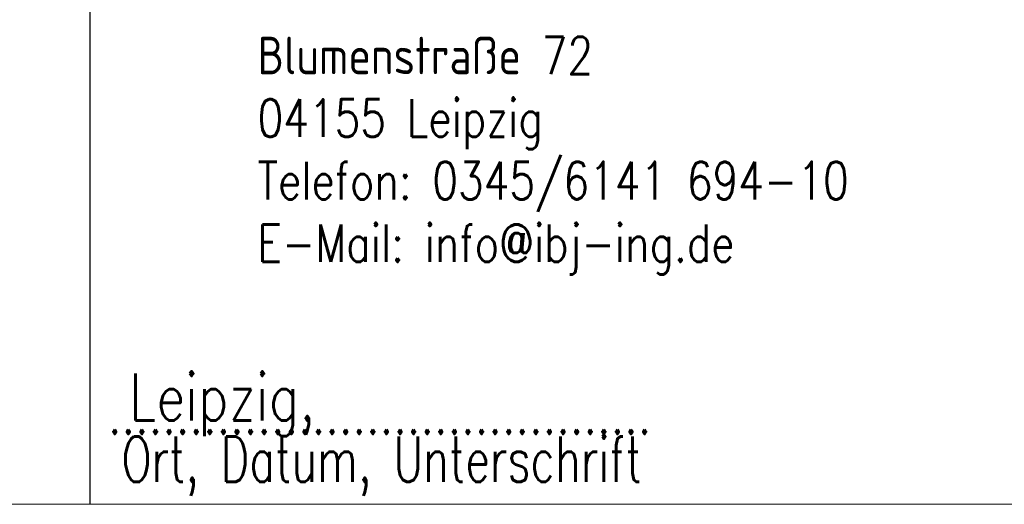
# Model space of a CAD drawing. Header units: metres. Extents: x -11 to 3521450, y 0 to 5943726.
# Tile 19 of 97: x 147.59 to 149.69, y 23.58 to 24.61. Entities that reach past the tile are written whole.
import ezdxf

# ---------------------------------------------------------------- set-up
doc = ezdxf.new("R2010")
doc.units = ezdxf.units.M
for name, color, linetype in [('_SF025', 7, 'Continuous'), ('Stempel', 7, 'Continuous'), ('T__TEXT', 2, 'Continuous')]:
    doc.layers.add(name, color=color, linetype=linetype)
doc.styles.add('SIMPLEX8', font='simplexd.shx', dxfattribs={"width": 0.8})

# ---------------------------------------------------------------- blocks, each defined once
blk = doc.blocks.new('Planstempel')
at = {"layer": '_SF025'}
blk.add_line((-4.75, 6.85), (-4.75, 5.1), dxfattribs=at)
at = {"layer": 'Stempel', "color": 7, "lineweight": 18}
blk.add_line((-9.25, 5.1), (-0.25, 5.1), dxfattribs=at)
at = {"layer": 'Stempel', "color": 7, "lineweight": 18, "style": 'SIMPLEX8', "width": 0.7}
for s, p in [('........................................', (-4.7116, 5.2501)), ('Ort, Datum, Unterschrift', (-4.6825, 5.1478))]:
    blk.add_text(s, height=0.096626, dxfattribs=at).set_placement(p)
at = {"layer": 'T__TEXT', "color": 1, "lineweight": 25, "attachment_point": 1, "rotation": 360, "style": 'SIMPLEX8'}
for s, insert, char_height, width in [('\\pxt16;Blumenstraße 72\\P04155 Leipzig^I\\PTelefon: 0345/6141 694-10\\P\\ptz;E-Mail: info@ibj-ing.de', (-4.3925, 6.0969), 0.08, 4), ('\\pxt16;Leipzig,', (-4.6668, 5.3786), 0.1, 3.536111)]:
    blk.add_mtext(s, dxfattribs=dict(at, insert=insert, char_height=char_height, width=width))

msp = doc.modelspace()

# ---------------------------------------------------------------- block references
at = {"linetype": 'Continuous', "lineweight": 18}
msp.add_blockref('Planstempel', (152.4919, 18.478), dxfattribs=at)

doc.saveas('drawing.dxf')
